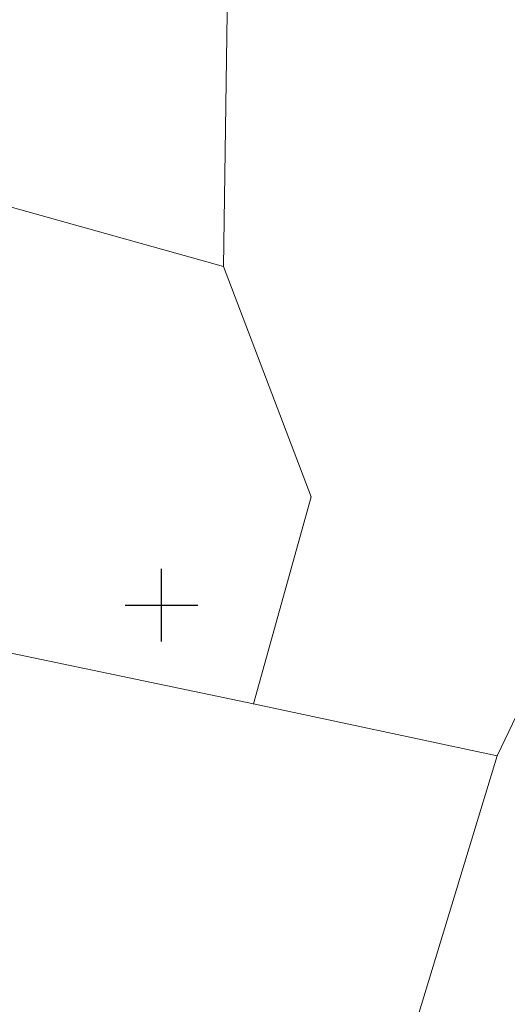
# Model space of a CAD drawing. Header units: metres. Extents: x 7423100 to 7431699, y 5527887 to 5533362.
# Tile 16 of 114: x 7427790 to 7427824, y 5529722 to 5529790. Entities that reach past the tile are written whole.
import ezdxf

# ---------------------------------------------------------------- set-up
doc = ezdxf.new("R2010")
doc.units = ezdxf.units.M
doc.header["$MEASUREMENT"] = 0
doc.linetypes.add('219-500', pattern=[0])
doc.layers.get('0').update_dxf_attribs({"color": 2, "linetype": 'CONTINUOUS', "lineweight": 5})
for name, color, linetype in [('203-punkt graniczny', 7, 'CONTINUOUS'), ('219-działka ewidencyjna', 7, 'CONTINUOUS'), ('Wstawianie ramki sekcyjnej z opisem', 7, 'CONTINUOUS')]:
    doc.layers.add(name, color=color, linetype=linetype)

# ---------------------------------------------------------------- blocks, each defined once
blk = doc.blocks.new('203')
at = {"linetype": 'Continuous', "lineweight": 0}
h = blk.add_hatch(color=0, dxfattribs=at)
edge = h.paths.add_edge_path()
edge.add_arc((0, 0), 0.045, 0, 360)
blk = doc.blocks.new('RAMKA500K')
at = {"color": 0}
for p, q in [((197.5, 250), (202.5, 250)), ((200, 247.5), (200, 250)), ((200, 0), (200, 2.5)), ((197.5, 0), (202.5, 0))]:
    blk.add_line(p, q, dxfattribs=at)

msp = doc.modelspace()

# ---------------------------------------------------------------- linework, layer by layer
at = {"layer": '219-działka ewidencyjna', "color": 7, "linetype": '219-500', "lineweight": 18, "flags": 128}
for points in [[(7427804.27, 5529773.34), (7427804.61, 5529795.57)], [(7427756.45, 5529786.7), (7427804.27, 5529773.34)], [(7427804.27, 5529773.34), (7427810.31, 5529757.45)], [(7427823.14, 5529739.62), (7427832.43, 5529759.03)], [(7427806.35, 5529743.19), (7427810.31, 5529757.45)], [(7427781.05, 5529748.48), (7427806.35, 5529743.19)], [(7427806.35, 5529743.19), (7427823.14, 5529739.62)], [(7427817.76, 5529721.94), (7427823.14, 5529739.62)]]:
    msp.add_lwpolyline(points, dxfattribs=at)

# ---------------------------------------------------------------- block references
at = {"layer": '203-punkt graniczny', "color": 7, "linetype": 'Continuous', "lineweight": 18}
for p in [(7427804.27, 5529773.34), (7427810.31, 5529757.45), (7427806.35, 5529743.19), (7427823.14, 5529739.62)]:
    msp.add_blockref('203', p, dxfattribs=at)
at = {"layer": 'Wstawianie ramki sekcyjnej z opisem', "color": 7, "linetype": 'Continuous', "lineweight": 13}
for p in [(7427600, 5529750), (7427600, 5529500)]:
    msp.add_blockref('RAMKA500K', p, dxfattribs=at)

doc.saveas('drawing.dxf')
